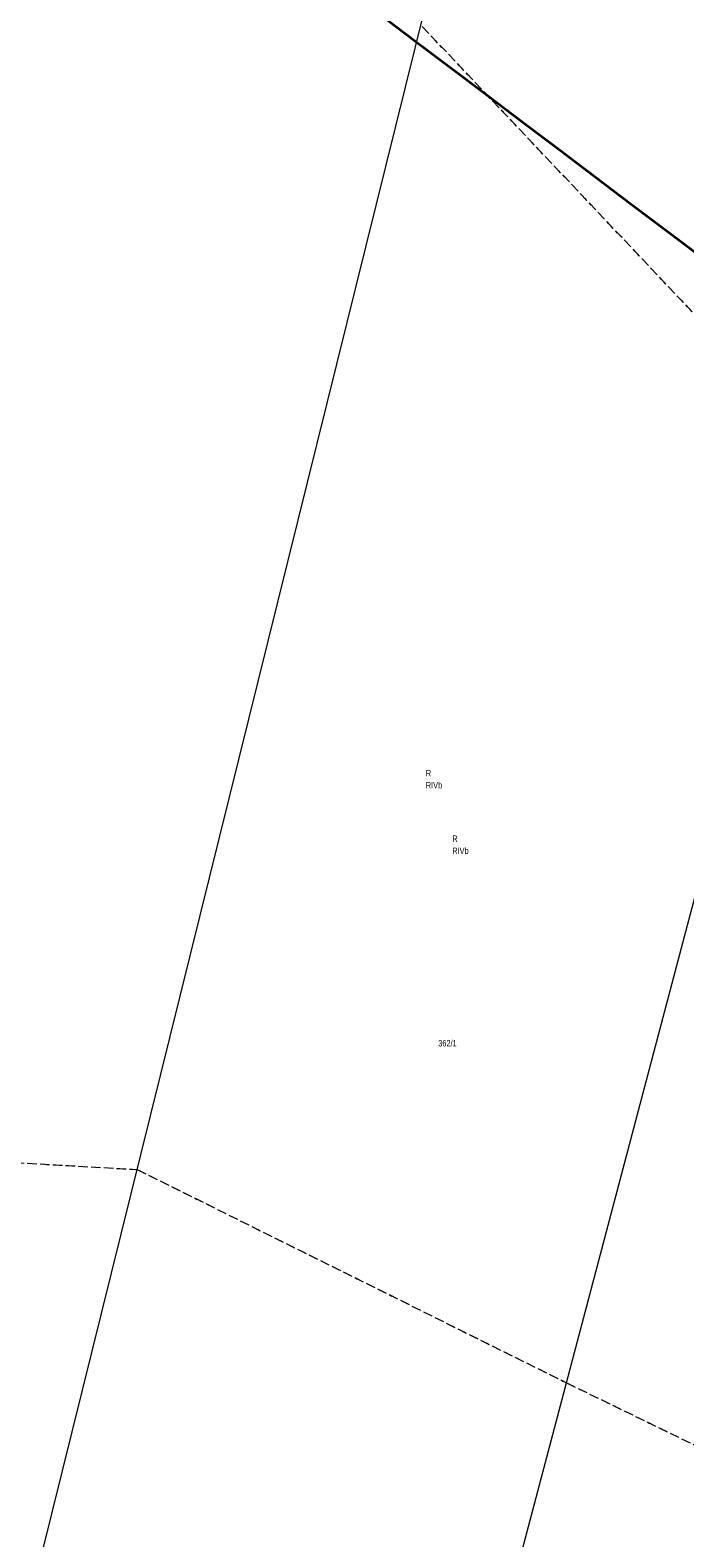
# Model space of a CAD drawing. Header units: metres. Extents: x 6524698 to 6533081, y 5883213 to 5896811.
# Tile 8 of 167: x 6528993 to 6529095, y 5886351 to 5886587. Entities that reach past the tile are written whole.
import ezdxf
from ezdxf.enums import TextEntityAlignment as Align

# ---------------------------------------------------------------- set-up
doc = ezdxf.new("R2010")
doc.units = ezdxf.units.M
doc.header["$MEASUREMENT"] = 0
for name, pattern in [('mapa zasadnicza$0$219-500', [0]), ('mapa zasadnicza$0$egkk-500', [2, 1.5, -0.5]), ('mapa zasadnicza$0$egug-500', [1, 0.5, -0.5])]:
    doc.linetypes.add(name, pattern=pattern)
doc.layers.add('_trasa_kat_zalomu', color=7, linetype='Continuous', lineweight=18)
for name, color, linetype in [('mapa zasadnicza$0$000 Inne (niezydentyfikowane)', 7, 'Continuous'), ('mapa zasadnicza$0$209-oznaczenie konturu klasyfikacyjnego', 7, 'Continuous'), ('mapa zasadnicza$0$210-oznaczenie konturu użytku gruntowego', 7, 'Continuous'), ('mapa zasadnicza$0$211-numer działki ewidencyjnej', 7, 'Continuous'), ('mapa zasadnicza$0$217-kontur klasyfikacyjny', 7, 'Continuous'), ('mapa zasadnicza$0$218-kontur użytku gruntowego', 7, 'Continuous'), ('mapa zasadnicza$0$219-działka ewidencyjna', 7, 'Continuous')]:
    doc.layers.add(name, color=color, linetype=linetype)
doc.styles.add('mapa zasadnicza$0$STANDARD', font='Working1250', dxfattribs={"width": 0.75})
doc.styles.add('Opis_slupy', font='ARIALN.TTF')
doc.dimstyles.new('Kat zalomu', dxfattribs={"dimtxt": 2.5, "dimasz": 5, "dimexe": 1.25, "dimexo": 0.625, "dimtad": 0, "dimtxsty": 'Opis_slupy', "dimcen": 2.5, "dimse1": 1, "dimse2": 1, "dimadec": 0, "dimazin": 0, "dimtfac": 1, "dimtmove": 0, "dimatfit": 3, "dimfxl": 1, "dimarcsym": 1})

# ---------------------------------------------------------------- blocks, each defined once
blk = doc.blocks.new('*D2405')
at = {"layer": '_trasa_kat_zalomu', "color": 0, "lineweight": -2}
for start, end in [(26.7639, 56.6642), (336.8246, 6.7249)]:
    blk.add_arc((6529019.86, 5886673.79), 19.79, start, end, dxfattribs=at)
at = {"layer": '_trasa_kat_zalomu', "color": 0}
for points in [[(6529031.1, 5886691.07), (6529030.37, 5886689.57), (6529026.25, 5886692.52)], [(6529037.34, 5886666.42), (6529038.77, 5886665.58), (6529035.52, 5886661.69)]]:
    blk.add_solid(points, dxfattribs=at)
at = {"layer": 'Defpoints', "color": 0}
for p in [(6529068.1, 5886815.32), (6529036.09, 5886685.11), (6529019.86, 5886673.79), (6529019.86, 5886673.79), (6529239.51, 5886504.08)]:
    blk.add_point(p, dxfattribs=at)
at = {"layer": '_trasa_kat_zalomu', "color": 0, "insert": (6529038.81, 5886679.49), "char_height": 2.5, "attachment_point": 5, "rotation": 286.7444, "style": 'Opis_slupy'}
blk.add_mtext('109%%d', dxfattribs=at)

msp = doc.modelspace()

# ---------------------------------------------------------------- linework, layer by layer
at = {"layer": 'mapa zasadnicza$0$000 Inne (niezydentyfikowane)', "color": 7, "linetype": 'Continuous', "lineweight": 35, "flags": 128}
msp.add_lwpolyline([(6529098.305, 5886551.561), (6529092.664, 5886555.822), (6529087.022, 5886560.083), (6529081.381, 5886564.344), (6529075.739, 5886568.605), (6529070.098, 5886572.866), (6529064.456, 5886577.127), (6529058.815, 5886581.388), (6529053.174, 5886585.649), (6529047.532, 5886589.91)], dxfattribs=at)
at = {"layer": 'mapa zasadnicza$0$217-kontur klasyfikacyjny', "color": 92, "linetype": 'mapa zasadnicza$0$egkk-500', "lineweight": 18, "flags": 128}
for points in [[(6529115.82, 5886522.92), (6529054.11, 5886588.15)], [(6528866.72, 5886417.23), (6529009.72, 5886409.05)], [(6529009.72, 5886409.05), (6529076.9, 5886375.67)], [(6529076.9, 5886375.67), (6529124.36, 5886352.6)]]:
    msp.add_lwpolyline(points, dxfattribs=at)
at = {"layer": 'mapa zasadnicza$0$218-kontur użytku gruntowego', "color": 3, "linetype": 'mapa zasadnicza$0$egug-500', "lineweight": 18, "flags": 128}
for points in [[(6529115.82, 5886522.92), (6529054.11, 5886588.15)], [(6528866.72, 5886417.23), (6529009.72, 5886409.05)], [(6529009.72, 5886409.05), (6529076.9, 5886375.67)], [(6529076.9, 5886375.67), (6529124.36, 5886352.6)]]:
    msp.add_lwpolyline(points, dxfattribs=at)
at = {"layer": 'mapa zasadnicza$0$219-działka ewidencyjna', "color": 7, "linetype": 'mapa zasadnicza$0$219-500', "lineweight": 18, "flags": 128}
for points in [[(6528994.95, 5886349.46), (6529070.12, 5886652.76)], [(6529048.01, 5886266.36), (6529144.13, 5886630.04)]]:
    msp.add_lwpolyline(points, dxfattribs=at)

# ---------------------------------------------------------------- texts
at = {"layer": 'mapa zasadnicza$0$209-oznaczenie konturu klasyfikacyjnego', "color": 3, "linetype": 'Continuous', "lineweight": 18, "style": 'mapa zasadnicza$0$STANDARD', "width": 0.79}
for p in [(6529054.88, 5886469.69), (6529059.02, 5886459.43)]:
    msp.add_text('RIVb', height=1, dxfattribs=at).set_placement(p, align=Align.TOP_LEFT)
at = {"layer": 'mapa zasadnicza$0$210-oznaczenie konturu użytku gruntowego', "color": 3, "linetype": 'Continuous', "lineweight": 18, "style": 'mapa zasadnicza$0$STANDARD', "width": 0.79}
for p in [(6529054.88, 5886470.59), (6529059.02, 5886460.33)]:
    msp.add_text('R', height=1, dxfattribs=at).set_placement(p)
at = {"layer": 'mapa zasadnicza$0$211-numer działki ewidencyjnej', "color": 7, "linetype": 'Continuous', "lineweight": 18, "style": 'mapa zasadnicza$0$STANDARD', "width": 0.79}
msp.add_text('362/1', height=1, dxfattribs=at).set_placement((6529056.83, 5886429.31), align=Align.TOP_LEFT)

# ---------------------------------------------------------------- dimensions: what is measured, and where the dimension line sits
at = {"layer": '_trasa_kat_zalomu'}
dim = msp.add_angular_dim_2l(base=(6529036.094, 5886685.106), line1=((6529019.862, 5886673.787), (6529068.099, 5886815.315)), line2=((6529239.51, 5886504.082), (6529019.862, 5886673.787)), dimstyle='Kat zalomu', dxfattribs=at)
dim.commit()
dim.dimension.update_dxf_attribs({"geometry": '*D2405', "text_midpoint": (6529038.812, 5886679.488)})

doc.saveas('drawing.dxf')
